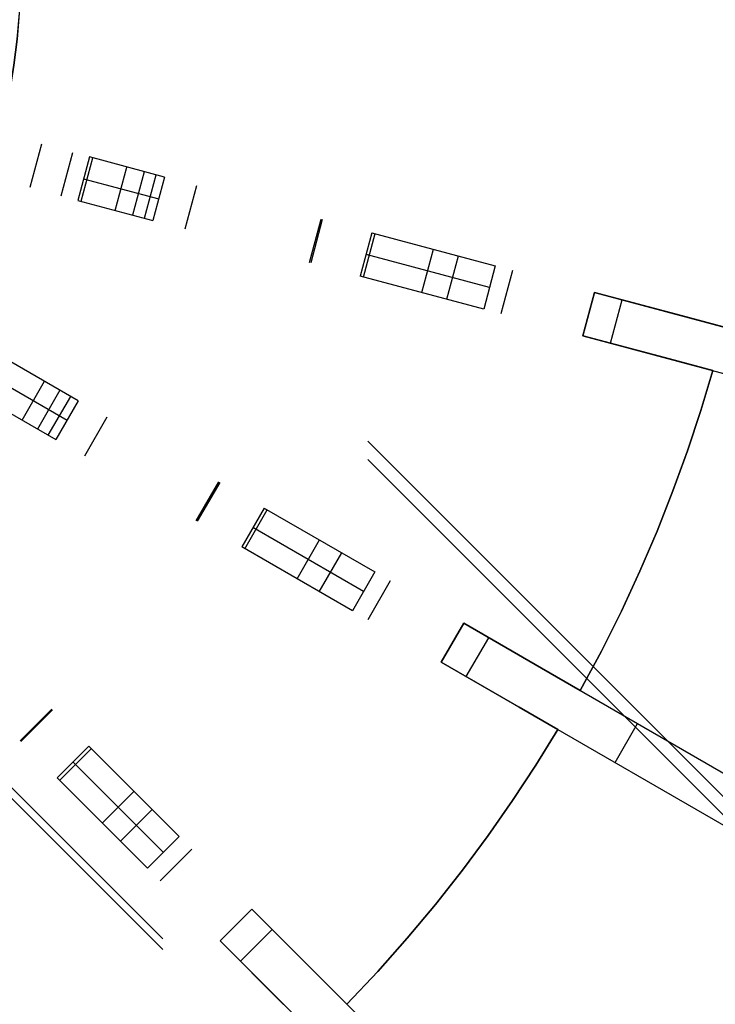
# Model space of a CAD drawing. Header units: millimetres. Extents: x 219 to 1209, y -2752 to -1762.
# Tile 19 of 27: x 914 to 1100, y -2536 to -2273. Entities that reach past the tile are written whole.
import ezdxf

# ---------------------------------------------------------------- set-up
doc = ezdxf.new("R2010")
doc.units = ezdxf.units.MM

msp = doc.modelspace()

# ---------------------------------------------------------------- linework, layer by layer
at = {"extrusion": (-2.5e-05, 3.29131e-06, 1)}
msp.add_lwpolyline([(914.11, -2257.15), (913.98, -2264.09), (913.62, -2271.03), (913.02, -2277.95), (912.18, -2284.84), (911.1, -2291.7), (909.78, -2298.52), (908.22, -2305.29), (906.44, -2312), (904.42, -2318.65), (902.17, -2325.22), (899.69, -2331.7), (896.99, -2338.1), (894.07, -2344.4), (890.93, -2350.6), (887.58, -2356.68), (884.02, -2362.65), (880.25, -2368.48), (876.29, -2374.18), (872.12, -2379.74), (867.77, -2385.16), (863.23, -2390.42), (858.52, -2395.51), (853.63, -2400.44), (848.57, -2405.2), (843.34, -2409.78), (837.97, -2414.18), (832.44, -2418.38), (826.77, -2422.39), (820.96, -2426.21), (815.03, -2429.81), (808.97, -2433.22), (802.8, -2436.4), (796.53, -2439.37), (790.15, -2442.13), (783.68, -2444.66), (777.13, -2446.96), (770.5, -2449.03), (763.8, -2450.87), (757.05, -2452.48), (750.24, -2453.86), (743.39, -2454.99), (736.5, -2455.89), (729.58, -2456.55), (722.65, -2456.96), (715.71, -2457.14), (708.76, -2457.08), (701.82, -2456.77), (694.9, -2456.22), (688, -2455.44), (681.13, -2454.41), (674.3, -2453.15), (667.52, -2451.65), (660.8, -2449.91), (654.13, -2447.94), (647.55, -2445.75), (641.04, -2443.32), (634.62, -2440.67), (628.29, -2437.8), (622.07, -2434.71), (615.96, -2431.41), (609.97, -2427.9), (604.1, -2424.18), (598.37, -2420.26), (592.78, -2416.14), (587.33, -2411.83), (582.04, -2407.34), (576.9, -2402.66), (571.93, -2397.81), (567.13, -2392.79), (562.51, -2387.6), (558.07, -2382.26), (553.82, -2376.77), (549.77, -2371.13), (545.91, -2365.36), (542.25, -2359.45), (538.8, -2353.42), (535.57, -2347.28), (532.54, -2341.02), (529.74, -2334.67), (527.16, -2328.22), (524.81, -2321.69), (522.68, -2315.08), (520.78, -2308.39), (519.12, -2301.65), (517.69, -2294.85), (516.5, -2288.01), (515.55, -2281.13), (514.84, -2274.22), (514.36, -2267.29), (514.13, -2260.35), (514.14, -2253.41), (514.39, -2246.47), (514.88, -2239.54), (515.61, -2232.63), (516.58, -2225.75), (517.79, -2218.91), (519.24, -2212.12), (520.92, -2205.38)], dxfattribs=at)
at = {"extrusion": (2.5e-05, -3.29131e-06, 1)}
msp.add_lwpolyline([(520.93, -2205.38), (519.25, -2212.12), (517.81, -2218.92), (516.6, -2225.76), (515.63, -2232.63), (514.9, -2239.54), (514.4, -2246.47), (514.15, -2253.41), (514.14, -2260.35), (514.38, -2267.3), (514.85, -2274.22), (515.56, -2281.13), (516.51, -2288.01), (517.71, -2294.86), (519.13, -2301.65), (520.8, -2308.4), (522.69, -2315.08), (524.82, -2321.69), (527.17, -2328.22), (529.75, -2334.67), (532.56, -2341.03), (535.58, -2347.28), (538.82, -2353.42), (542.26, -2359.45), (545.92, -2365.36), (549.78, -2371.13), (553.84, -2376.77), (558.09, -2382.26), (562.52, -2387.61), (567.15, -2392.79), (571.94, -2397.81), (576.91, -2402.66), (582.05, -2407.34), (587.34, -2411.84), (592.79, -2416.14), (598.38, -2420.26), (604.12, -2424.18), (609.98, -2427.9), (615.98, -2431.41), (622.09, -2434.71), (628.31, -2437.8), (634.63, -2440.67), (641.05, -2443.32), (647.56, -2445.75), (654.15, -2447.95), (660.81, -2449.91), (667.53, -2451.65), (674.31, -2453.15), (681.14, -2454.41), (688.01, -2455.44), (694.91, -2456.22), (701.84, -2456.77), (708.78, -2457.08), (715.72, -2457.14), (722.66, -2456.97), (729.6, -2456.55), (736.51, -2455.89), (743.4, -2454.99), (750.25, -2453.86), (757.06, -2452.48), (763.82, -2450.88), (770.51, -2449.03), (777.14, -2446.96), (783.69, -2444.66), (790.16, -2442.13), (796.54, -2439.38), (802.82, -2436.4), (808.99, -2433.22), (815.04, -2429.82), (820.98, -2426.21), (826.78, -2422.4), (832.45, -2418.38), (837.98, -2414.18), (843.36, -2409.78), (848.58, -2405.2), (853.64, -2400.45), (858.53, -2395.52), (863.25, -2390.42), (867.78, -2385.16), (872.14, -2379.75), (876.3, -2374.19), (880.26, -2368.48), (884.03, -2362.65), (887.59, -2356.69), (890.94, -2350.6), (894.08, -2344.41), (897, -2338.11), (899.7, -2331.71), (902.18, -2325.22), (904.43, -2318.65), (906.45, -2312), (908.24, -2305.29), (909.79, -2298.52), (911.11, -2291.7), (912.19, -2284.84), (913.03, -2277.95), (913.64, -2271.03), (914, -2264.09), (914.12, -2257.15)], dxfattribs=at)
for points in [[(919.56, -2305.98), (916.45, -2317.58)], [(924.83, -2319.82), (927.94, -2308.23)], [(932.34, -2309.41), (929.24, -2321)], [(930.15, -2321.25), (933.26, -2309.66)], [(952.42, -2314.79), (932.34, -2309.41)], [(939.28, -2323.69), (942.38, -2312.1)], [(946.96, -2313.33), (943.85, -2324.92)], [(947.08, -2325.78), (950.18, -2314.19)], [(930.79, -2315.21), (950.87, -2320.59)], [(952.42, -2314.79), (949.32, -2326.38)], [(960.94, -2317.07), (957.83, -2328.66)], [(929.24, -2321), (949.32, -2326.38)], [(991.18, -2337.6), (994.29, -2326.01)], [(994.58, -2326.09), (991.48, -2337.68)], [(1007.81, -2329.63), (1004.7, -2341.22)], [(1005.62, -2341.47), (1008.72, -2329.88)], [(1007.81, -2329.63), (1040.79, -2338.47)], [(1021.19, -2345.64), (1024.3, -2334.05)], [(1039.24, -2344.26), (1006.26, -2335.43)], [(1027.82, -2347.42), (1030.92, -2335.82)], [(1040.79, -2338.47), (1037.69, -2350.06)], [(1045.36, -2339.69), (1042.25, -2351.28)], [(1037.69, -2350.06), (1004.7, -2341.22)], [(1067.26, -2345.56), (1064.16, -2357.15)], [(1067.26, -2345.56), (1064.16, -2357.15)], [(1067.26, -2345.56), (1064.16, -2357.15)], [(1067.26, -2345.56), (1064.16, -2357.15)], [(1067.26, -2345.56), (1064.16, -2357.15)], [(1067.26, -2345.56), (1064.16, -2357.15)], [(1064.16, -2357.15), (1067.26, -2345.56)], [(1064.16, -2357.15), (1067.26, -2345.56)], [(1064.16, -2357.15), (1067.26, -2345.56)], [(1067.26, -2345.56), (1090.44, -2351.77)], [(1090.44, -2351.77), (1067.26, -2345.56)], [(1090.44, -2351.77), (1067.26, -2345.56)], [(1067.26, -2345.56), (1090.44, -2351.77)], [(1067.26, -2345.56), (1179.75, -2375.7)], [(1071.61, -2359.15), (1074.71, -2347.56)], [(1090.44, -2351.77), (1101.99, -2354.87)], [(1101.99, -2354.87), (1090.44, -2351.77)], [(1101.99, -2354.87), (1090.44, -2351.77)], [(1090.44, -2351.77), (1101.99, -2354.87)], [(1087.34, -2363.36), (1064.16, -2357.15)], [(1064.16, -2357.15), (1087.34, -2363.36)], [(1087.34, -2363.36), (1064.16, -2357.15)], [(1064.16, -2357.15), (1087.34, -2363.36)], [(1064.16, -2357.15), (1176.65, -2387.29)], [(929.39, -2374.51), (911.38, -2364.11)], [(1098.89, -2366.46), (1087.34, -2363.36)], [(1087.34, -2363.36), (1098.89, -2366.46)], [(1098.89, -2366.46), (1087.34, -2363.36)], [(1087.34, -2363.36), (1098.89, -2366.46)], [(1063.48, -2451.93), (1069.16, -2441.37), (1074.48, -2430.75), (1079.43, -2420.07), (1084.02, -2409.36), (1088.26, -2398.62), (1092.14, -2387.89), (1095.68, -2377.16), (1098.89, -2366.46)], [(1063.48, -2451.93), (1069.16, -2441.37), (1074.48, -2430.75), (1079.43, -2420.07), (1084.02, -2409.36), (1088.26, -2398.62), (1092.14, -2387.89), (1095.68, -2377.16), (1098.89, -2366.46)], [(1098.89, -2366.46), (1095.68, -2377.16), (1092.14, -2387.89), (1088.26, -2398.62), (1084.02, -2409.36), (1079.43, -2420.07), (1074.48, -2430.75), (1069.16, -2441.37), (1063.48, -2451.93)], [(1063.48, -2451.93), (1069.16, -2441.37), (1074.48, -2430.75), (1079.43, -2420.07), (1084.02, -2409.36), (1088.26, -2398.62), (1092.14, -2387.89), (1095.68, -2377.16), (1098.89, -2366.46)], [(1098.89, -2366.46), (1095.68, -2377.16), (1092.14, -2387.89), (1088.26, -2398.62), (1084.02, -2409.36), (1079.43, -2420.07), (1074.48, -2430.75), (1069.16, -2441.37), (1063.48, -2451.93)], [(1098.89, -2366.46), (1095.68, -2377.16), (1092.14, -2387.89), (1088.26, -2398.62), (1084.02, -2409.36), (1079.43, -2420.07), (1074.48, -2430.75), (1069.16, -2441.37), (1063.48, -2451.93)], [(908.38, -2369.31), (926.39, -2379.7)], [(914.38, -2379.7), (920.38, -2369.31)], [(924.49, -2371.68), (918.49, -2382.07)], [(905.38, -2374.5), (923.39, -2384.9)], [(921.38, -2383.74), (927.38, -2373.35)], [(929.39, -2374.51), (923.39, -2384.9)], [(937.02, -2378.91), (931.02, -2389.3)], [(960.92, -2406.57), (966.92, -2396.18)], [(967.18, -2396.33), (961.18, -2406.72)], [(979.04, -2403.18), (973.04, -2413.57)], [(973.86, -2414.04), (979.86, -2403.65)], [(979.04, -2403.18), (1008.61, -2420.25)], [(1005.61, -2425.45), (976.04, -2408.37)], [(1002.61, -2430.64), (973.04, -2413.57)], [(987.83, -2422.11), (993.83, -2411.71)], [(993.76, -2425.53), (999.76, -2415.14)], [(1008.61, -2420.25), (1002.61, -2430.64)], [(1012.71, -2422.61), (1006.71, -2433.01)], [(1032.35, -2433.95), (1026.35, -2444.34)], [(1032.35, -2433.95), (1026.35, -2444.34)], [(1032.35, -2433.95), (1026.35, -2444.34)], [(1032.35, -2433.95), (1026.35, -2444.34)], [(1032.35, -2433.95), (1026.35, -2444.34)], [(1032.35, -2433.95), (1026.35, -2444.34)], [(1026.35, -2444.34), (1032.35, -2433.95)], [(1026.35, -2444.34), (1032.35, -2433.95)], [(1026.35, -2444.34), (1032.35, -2433.95)], [(1032.35, -2433.95), (1053.13, -2445.95)], [(1053.13, -2445.95), (1032.35, -2433.95)], [(1053.13, -2445.95), (1032.35, -2433.95)], [(1032.35, -2433.95), (1053.13, -2445.95)], [(1032.35, -2433.95), (1133.2, -2492.18)], [(1033.03, -2448.2), (1039.03, -2437.81)], [(1047.13, -2456.34), (1026.35, -2444.34)], [(1026.35, -2444.34), (1047.13, -2456.34)], [(1047.13, -2456.34), (1026.35, -2444.34)], [(1047.13, -2456.34), (1026.35, -2444.34)], [(1026.35, -2444.34), (1127.2, -2502.57)], [(1053.13, -2445.95), (1063.48, -2451.93)], [(1063.48, -2451.93), (1053.13, -2445.95)], [(1063.48, -2451.93), (1053.13, -2445.95)], [(1053.13, -2445.95), (1063.48, -2451.93)], [(1057.48, -2462.32), (1047.13, -2456.34)], [(1047.13, -2456.34), (1057.48, -2462.32)], [(1057.48, -2462.32), (1047.13, -2456.34)], [(1057.48, -2462.32), (1047.13, -2456.34)], [(913.83, -2465.36), (922.32, -2456.87)], [(922.54, -2457.09), (914.05, -2465.57)], [(1072.79, -2471.16), (1078.79, -2460.77)], [(1001.17, -2535.72), (1009.38, -2526.99), (1017.27, -2518.1), (1024.81, -2509.07), (1032.02, -2499.91), (1038.89, -2490.64), (1045.42, -2481.27), (1051.62, -2471.83), (1057.48, -2462.32)], [(1001.17, -2535.72), (1009.38, -2526.99), (1017.27, -2518.1), (1024.81, -2509.07), (1032.02, -2499.91), (1038.89, -2490.64), (1045.42, -2481.27), (1051.62, -2471.83), (1057.48, -2462.32)], [(1057.48, -2462.32), (1051.62, -2471.83), (1045.42, -2481.27), (1038.89, -2490.64), (1032.02, -2499.91), (1024.81, -2509.07), (1017.27, -2518.1), (1009.38, -2526.99), (1001.17, -2535.72)], [(1001.17, -2535.72), (1009.38, -2526.99), (1017.27, -2518.1), (1024.81, -2509.07), (1032.02, -2499.91), (1038.89, -2490.64), (1045.42, -2481.27), (1051.62, -2471.83), (1057.48, -2462.32)], [(1057.48, -2462.32), (1051.62, -2471.83), (1045.42, -2481.27), (1038.89, -2490.64), (1032.02, -2499.91), (1024.81, -2509.07), (1017.27, -2518.1), (1009.38, -2526.99), (1001.17, -2535.72)], [(1057.48, -2462.32), (1051.62, -2471.83), (1045.42, -2481.27), (1038.89, -2490.64), (1032.02, -2499.91), (1024.81, -2509.07), (1017.27, -2518.1), (1009.38, -2526.99), (1001.17, -2535.72)], [(932.22, -2466.77), (923.73, -2475.25)], [(932.22, -2466.77), (956.36, -2490.91)], [(924.4, -2475.92), (932.89, -2467.44)], [(952.12, -2495.16), (927.98, -2471.01)], [(947.88, -2499.4), (923.73, -2475.25)], [(935.81, -2487.33), (944.29, -2478.84)], [(940.65, -2492.17), (949.14, -2483.69)], [(956.36, -2490.91), (947.88, -2499.4)], [(959.71, -2494.26), (951.22, -2502.74)], [(951.22, -2502.74), (959.71, -2494.26)], [(975.74, -2510.29), (967.26, -2518.78)], [(975.74, -2510.29), (967.26, -2518.78)], [(975.74, -2510.29), (967.26, -2518.78)], [(975.74, -2510.29), (967.26, -2518.78)], [(975.74, -2510.29), (967.26, -2518.78)], [(975.74, -2510.29), (967.26, -2518.78)], [(967.26, -2518.78), (975.74, -2510.29)], [(967.26, -2518.78), (975.74, -2510.29)], [(967.26, -2518.78), (975.74, -2510.29)], [(975.74, -2510.29), (992.71, -2527.26)], [(992.71, -2527.26), (975.74, -2510.29)], [(992.71, -2527.26), (975.74, -2510.29)], [(975.74, -2510.29), (992.71, -2527.26)], [(975.74, -2510.29), (1058.09, -2592.64)], [(972.71, -2524.23), (981.2, -2515.75)], [(984.23, -2535.75), (967.26, -2518.78)], [(967.26, -2518.78), (984.23, -2535.75)], [(984.23, -2535.75), (967.26, -2518.78)], [(984.23, -2535.75), (967.26, -2518.78)], [(967.26, -2518.78), (1049.61, -2601.13)], [(992.71, -2527.26), (1001.17, -2535.72)], [(1001.17, -2535.72), (992.71, -2527.26)], [(1001.17, -2535.72), (992.71, -2527.26)], [(992.71, -2527.26), (1001.17, -2535.72)]]:
    msp.add_lwpolyline(points)
at = {"extrusion": (0.258819, 0.965926, -2.62354e-14)}
msp.add_lwpolyline([(-1498.29, 0), (-1497.81, -0.01), (-1497.33, -0.03), (-1496.84, -0.08), (-1496.36, -0.13), (-1495.88, -0.21), (-1495.41, -0.3), (-1494.94, -0.41), (-1494.47, -0.53), (-1494.01, -0.67), (-1493.55, -0.83), (-1493.09, -1), (-1492.65, -1.19), (-1492.21, -1.39), (-1491.78, -1.61), (-1491.35, -1.84), (-1490.94, -2.09), (-1490.53, -2.35), (-1490.13, -2.63), (-1489.74, -2.92), (-1489.36, -3.22), (-1489, -3.53), (-1488.64, -3.86), (-1488.29, -4.2), (-1487.96, -4.55), (-1487.64, -4.92), (-1487.33, -5.29), (-1487.04, -5.67), (-1486.76, -6.07), (-1486.49, -6.47), (-1486.24, -6.88), (-1486, -7.31), (-1485.77, -7.74), (-1485.56, -8.17), (-1485.37, -8.62), (-1485.19, -9.07), (-1485.03, -9.52), (-1484.88, -9.98), (-1484.75, -10.45), (-1484.64, -10.92), (-1484.54, -11.39), (-1484.46, -11.87), (-1484.39, -12.35), (-1484.34, -12.83), (-1484.31, -13.32), (-1484.3, -13.8), (-1484.3, -14.28), (-1484.31, -14.77), (-1484.35, -15.25), (-1484.4, -15.73), (-1484.47, -16.21), (-1484.55, -16.69), (-1484.66, -17.16), (-1484.77, -17.63), (-1484.91, -18.1), (-1485.06, -18.56)], dxfattribs=at)
at = {"extrusion": (0.026593, 0.996444, -0.079957)}
for points in [[(-980.75, -200.85), (-1008.34, -283.51)], [(-1006.94, -283.97), (-979.35, -201.32)], [(-1005.54, -284.44), (-977.95, -201.78)]]:
    msp.add_lwpolyline(points, dxfattribs=at)
at = {"extrusion": (0.258819, 0.965926, -2.90785e-14)}
msp.add_lwpolyline([(-1485.06, -18.56), (-1484.91, -18.1), (-1484.77, -17.63), (-1484.66, -17.16), (-1484.55, -16.69), (-1484.47, -16.21), (-1484.4, -15.73), (-1484.35, -15.25), (-1484.31, -14.77), (-1484.3, -14.28), (-1484.3, -13.8), (-1484.31, -13.32), (-1484.34, -12.83), (-1484.39, -12.35), (-1484.46, -11.87), (-1484.54, -11.39), (-1484.64, -10.92), (-1484.75, -10.45), (-1484.88, -9.98), (-1485.03, -9.52), (-1485.19, -9.07), (-1485.37, -8.62), (-1485.56, -8.17), (-1485.77, -7.74), (-1486, -7.31), (-1486.24, -6.88), (-1486.49, -6.47), (-1486.76, -6.07), (-1487.04, -5.67), (-1487.33, -5.29), (-1487.64, -4.92), (-1487.96, -4.55), (-1488.29, -4.2), (-1488.64, -3.86), (-1489, -3.53), (-1489.36, -3.22), (-1489.74, -2.92), (-1490.13, -2.63), (-1490.53, -2.35), (-1490.94, -2.09), (-1491.35, -1.84), (-1491.78, -1.61), (-1492.21, -1.39), (-1492.65, -1.19), (-1493.09, -1), (-1493.55, -0.83), (-1494.01, -0.67), (-1494.47, -0.53), (-1494.94, -0.41), (-1495.41, -0.3), (-1495.88, -0.21), (-1496.36, -0.13), (-1496.84, -0.08), (-1497.33, -0.03), (-1497.81, -0.01), (-1498.29, 0)], dxfattribs=at)
at = {"extrusion": (0.258819, 0.965926, -4.5232e-14)}
msp.add_lwpolyline([(-1516.76, -106.29), (-1516.45, -105.97), (-1516.14, -105.63), (-1515.85, -105.28), (-1515.57, -104.93), (-1515.3, -104.57), (-1515.04, -104.19), (-1514.79, -103.81), (-1514.56, -103.42), (-1514.34, -103.03), (-1514.13, -102.62), (-1513.93, -102.21), (-1513.75, -101.8), (-1513.58, -101.38), (-1513.43, -100.95)], dxfattribs=at)
at = {"extrusion": (0.127147, 0.983111, -0.131633)}
for points in [[(-1239.16, -391.43), (-1359.3, -513.7)], [(-1358.5, -514.49), (-1238.37, -392.21)], [(-1357.7, -515.27), (-1237.57, -393)]]:
    msp.add_lwpolyline(points, dxfattribs=at)
at = {"extrusion": (0.258819, 0.965926, 3.36811e-13)}
msp.add_lwpolyline([(-1527.89, -3.12), (-1527.52, -2.83), (-1527.13, -2.55), (-1526.74, -2.28), (-1526.34, -2.02), (-1525.92, -1.79), (-1525.5, -1.56), (-1525.08, -1.35), (-1524.64, -1.15), (-1524.2, -0.97), (-1523.76, -0.8), (-1523.31, -0.65), (-1522.85, -0.52), (-1522.39, -0.4), (-1521.92, -0.29), (-1521.45, -0.2), (-1520.98, -0.13), (-1520.51, -0.07), (-1520.04, -0.03), (-1519.56, -0.01), (-1519.08, 0)], dxfattribs=at)
at = {"extrusion": (0.258819, 0.965926, 6.86978e-15)}
msp.add_lwpolyline([(-1485.06, -18.56), (-1484.91, -18.1), (-1484.77, -17.63), (-1484.66, -17.16), (-1484.55, -16.69), (-1484.47, -16.21), (-1484.4, -15.73), (-1484.35, -15.25), (-1484.31, -14.77), (-1484.3, -14.28), (-1484.3, -13.8), (-1484.31, -13.32), (-1484.34, -12.83), (-1484.39, -12.35), (-1484.46, -11.87), (-1484.54, -11.39), (-1484.64, -10.92), (-1484.75, -10.45), (-1484.88, -9.98), (-1485.03, -9.52), (-1485.19, -9.07), (-1485.37, -8.62), (-1485.56, -8.17), (-1485.77, -7.74), (-1486, -7.31), (-1486.24, -6.88), (-1486.49, -6.47), (-1486.76, -6.07), (-1487.04, -5.67), (-1487.33, -5.29), (-1487.64, -4.92), (-1487.96, -4.55), (-1488.29, -4.2), (-1488.64, -3.86), (-1489, -3.53), (-1489.36, -3.22), (-1489.74, -2.92), (-1490.13, -2.63), (-1490.53, -2.35), (-1490.94, -2.09), (-1491.35, -1.84), (-1491.78, -1.61), (-1492.21, -1.39), (-1492.65, -1.19), (-1493.09, -1), (-1493.55, -0.83), (-1494.01, -0.67), (-1494.47, -0.53), (-1494.94, -0.41), (-1495.41, -0.3), (-1495.88, -0.21), (-1496.36, -0.13), (-1496.84, -0.08), (-1497.33, -0.03), (-1497.81, -0.01), (-1498.29, 0)], dxfattribs=at)
at = {"extrusion": (0.258819, 0.965926, -2.72974e-13)}
msp.add_lwpolyline([(-1516.76, -106.29), (-1516.45, -105.97), (-1516.14, -105.63), (-1515.85, -105.28), (-1515.57, -104.93), (-1515.3, -104.57), (-1515.04, -104.19), (-1514.79, -103.81), (-1514.56, -103.42), (-1514.34, -103.03), (-1514.13, -102.62), (-1513.93, -102.21), (-1513.75, -101.8), (-1513.58, -101.38), (-1513.43, -100.95)], dxfattribs=at)
at = {"extrusion": (0.154139, 0.979562, -0.129223)}
for points in [[(-1543.69, -471.95), (-1309.43, -279.57)], [(-1308.79, -280.34), (-1543.06, -472.73)], [(-1308.16, -281.11), (-1542.43, -473.5)]]:
    msp.add_lwpolyline(points, dxfattribs=at)
at = {"extrusion": (0.258819, 0.965926, 3.33614e-13)}
msp.add_lwpolyline([(-1519.08, 0), (-1519.56, -0.01), (-1520.04, -0.03), (-1520.51, -0.07), (-1520.98, -0.13), (-1521.45, -0.2), (-1521.92, -0.29), (-1522.39, -0.4), (-1522.85, -0.52), (-1523.31, -0.65), (-1523.76, -0.8), (-1524.2, -0.97), (-1524.64, -1.15), (-1525.08, -1.35), (-1525.5, -1.56), (-1525.92, -1.79), (-1526.34, -2.02), (-1526.74, -2.28), (-1527.13, -2.55), (-1527.52, -2.83), (-1527.89, -3.12)], dxfattribs=at)
at = {"extrusion": (0.258819, 0.965926, -2.17776e-13)}
msp.add_lwpolyline([(-1516.76, -106.29), (-1516.45, -105.97), (-1516.14, -105.63), (-1515.85, -105.28), (-1515.57, -104.93), (-1515.3, -104.57), (-1515.04, -104.19), (-1514.79, -103.81), (-1514.56, -103.42), (-1514.34, -103.03), (-1514.13, -102.62), (-1513.93, -102.21), (-1513.75, -101.8), (-1513.58, -101.38), (-1513.43, -100.95)], dxfattribs=at)
at = {"extrusion": (0.258819, 0.965926, 2.61017e-13)}
msp.add_lwpolyline([(-1519.08, 0), (-1519.56, -0.01), (-1520.04, -0.03), (-1520.51, -0.07), (-1520.98, -0.13), (-1521.45, -0.2), (-1521.92, -0.29), (-1522.39, -0.4), (-1522.85, -0.52), (-1523.31, -0.65), (-1523.76, -0.8), (-1524.2, -0.97), (-1524.64, -1.15), (-1525.08, -1.35), (-1525.5, -1.56), (-1525.92, -1.79), (-1526.34, -2.02), (-1526.74, -2.28), (-1527.13, -2.55), (-1527.52, -2.83), (-1527.89, -3.12)], dxfattribs=at)
at = {"extrusion": (0.258819, 0.965926, 3.11268e-14)}
msp.add_lwpolyline([(-1562.73, -797.99), (-1562.64, -798.46), (-1562.56, -798.94), (-1562.5, -799.41), (-1562.46, -799.89), (-1562.43, -800.37), (-1562.42, -800.85), (-1562.43, -801.33), (-1562.45, -801.81), (-1562.49, -802.28), (-1562.55, -802.76), (-1562.62, -803.23), (-1562.71, -803.7), (-1562.81, -804.17), (-1562.93, -804.64), (-1563.06, -805.1), (-1563.22, -805.55), (-1563.38, -806), (-1563.56, -806.44), (-1563.76, -806.88), (-1563.97, -807.31), (-1564.2, -807.73), (-1564.44, -808.15), (-1564.7, -808.55), (-1564.97, -808.95), (-1565.25, -809.34), (-1565.54, -809.71), (-1565.85, -810.08), (-1566.17, -810.44), (-1566.5, -810.78), (-1566.85, -811.12), (-1567.2, -811.44), (-1567.57, -811.75), (-1567.94, -812.05), (-1568.33, -812.33), (-1568.73, -812.6), (-1569.13, -812.86), (-1569.54, -813.1), (-1569.97, -813.33), (-1570.4, -813.54), (-1570.83, -813.74), (-1571.27, -813.92), (-1571.72, -814.09), (-1572.18, -814.24), (-1572.64, -814.38), (-1573.1, -814.5), (-1573.57, -814.61), (-1574.04, -814.7), (-1574.51, -814.77), (-1574.99, -814.83), (-1575.46, -814.87), (-1575.94, -814.9), (-1576.42, -814.9)], dxfattribs=at)
at = {"extrusion": (0.010822, 0.998551, 0.052712)}
for points in [[(-1092.62, -320.36), (-1019.73, -674.85)], [(-1018.24, -674.54), (-1091.13, -320.05)], [(-1016.75, -674.23), (-1089.64, -319.75)]]:
    msp.add_lwpolyline(points, dxfattribs=at)
at = {"extrusion": (0.258819, 0.965926, 2.46312e-14)}
msp.add_lwpolyline([(-1576.42, -814.9), (-1575.94, -814.9), (-1575.46, -814.87), (-1574.99, -814.83), (-1574.51, -814.77), (-1574.04, -814.7), (-1573.57, -814.61), (-1573.1, -814.5), (-1572.64, -814.38), (-1572.18, -814.24), (-1571.72, -814.09), (-1571.27, -813.92), (-1570.83, -813.74), (-1570.4, -813.54), (-1569.97, -813.33), (-1569.54, -813.1), (-1569.13, -812.86), (-1568.73, -812.6), (-1568.33, -812.33), (-1567.94, -812.05), (-1567.57, -811.75), (-1567.2, -811.44), (-1566.85, -811.12), (-1566.5, -810.78), (-1566.17, -810.44), (-1565.85, -810.08), (-1565.54, -809.71), (-1565.25, -809.34), (-1564.97, -808.95), (-1564.7, -808.55), (-1564.44, -808.15), (-1564.2, -807.73), (-1563.97, -807.31), (-1563.76, -806.88), (-1563.56, -806.44), (-1563.38, -806), (-1563.22, -805.55), (-1563.06, -805.1), (-1562.93, -804.64), (-1562.81, -804.17), (-1562.71, -803.7), (-1562.62, -803.23), (-1562.55, -802.76), (-1562.49, -802.28), (-1562.45, -801.81), (-1562.43, -801.33), (-1562.42, -800.85), (-1562.43, -800.37), (-1562.46, -799.89), (-1562.5, -799.41), (-1562.56, -798.94), (-1562.64, -798.46), (-1562.73, -797.99)], dxfattribs=at)
at = {"extrusion": (0.258819, 0.965926, 2.42471e-16)}
msp.add_lwpolyline([(-1576.42, -814.9), (-1575.94, -814.9), (-1575.46, -814.87), (-1574.99, -814.83), (-1574.51, -814.77), (-1574.04, -814.7), (-1573.57, -814.61), (-1573.1, -814.5), (-1572.64, -814.38), (-1572.18, -814.24), (-1571.72, -814.09), (-1571.27, -813.92), (-1570.83, -813.74), (-1570.4, -813.54), (-1569.97, -813.33), (-1569.54, -813.1), (-1569.13, -812.86), (-1568.73, -812.6), (-1568.33, -812.33), (-1567.94, -812.05), (-1567.57, -811.75), (-1567.2, -811.44), (-1566.85, -811.12), (-1566.5, -810.78), (-1566.17, -810.44), (-1565.85, -810.08), (-1565.54, -809.71), (-1565.25, -809.34), (-1564.97, -808.95), (-1564.7, -808.55), (-1564.44, -808.15), (-1564.2, -807.73), (-1563.97, -807.31), (-1563.76, -806.88), (-1563.56, -806.44), (-1563.38, -806), (-1563.22, -805.55), (-1563.06, -805.1), (-1562.93, -804.64), (-1562.81, -804.17), (-1562.71, -803.7), (-1562.62, -803.23), (-1562.55, -802.76), (-1562.49, -802.28), (-1562.45, -801.81), (-1562.43, -801.33), (-1562.42, -800.85), (-1562.43, -800.37), (-1562.46, -799.89), (-1562.5, -799.41), (-1562.56, -798.94), (-1562.64, -798.46), (-1562.73, -797.99)], dxfattribs=at)
at = {"extrusion": (0.258819, 0.965926, 1.45829e-13)}
msp.add_lwpolyline([(-1610.57, -814.9), (-1610.74, -814.9), (-1610.91, -814.89), (-1611.08, -814.88), (-1611.25, -814.86), (-1611.42, -814.83), (-1611.59, -814.8), (-1611.76, -814.76), (-1611.93, -814.72), (-1612.09, -814.67), (-1612.25, -814.61), (-1612.42, -814.55), (-1612.57, -814.48), (-1612.73, -814.41), (-1612.88, -814.33), (-1613.04, -814.25), (-1613.18, -814.16), (-1613.33, -814.07), (-1613.47, -813.97), (-1613.61, -813.87), (-1613.74, -813.77), (-1613.87, -813.65), (-1614, -813.54), (-1614.13, -813.42), (-1614.24, -813.29), (-1614.36, -813.16), (-1614.47, -813.03), (-1614.57, -812.9), (-1614.67, -812.76), (-1614.77, -812.61), (-1614.86, -812.47), (-1614.95, -812.32), (-1615.03, -812.17), (-1615.1, -812.01), (-1615.17, -811.85), (-1615.24, -811.69), (-1615.29, -811.53)], dxfattribs=at)
at = {"extrusion": (0.026593, 0.996444, 0.079957)}
for points in [[(-1107.41, -624.16), (-1255.82, -179.52)], [(-1254.42, -179.06), (-1106.01, -623.69)], [(-1253.02, -178.59), (-1104.61, -623.22)]]:
    msp.add_lwpolyline(points, dxfattribs=at)
at = {"extrusion": (1, 0, 0)}
for points in [[(-2342.38, -82.31), (-2342.38, -215.22)], [(-2342.38, -501.79), (-2342.38, -781.35)], [(-2345.56, -227.5), (-2345.56, -255)], [(-2345.56, -267), (-2345.56, -377)], [(-2345.56, -389), (-2345.56, -444)], [(-2351.36, -255), (-2351.36, -227.5)], [(-2351.36, -377), (-2351.36, -267)], [(-2351.36, -444), (-2351.36, -389)], [(-2353.97, -82.31), (-2353.97, -215.22)], [(-2353.97, -501.79), (-2353.97, -781.35)], [(-2357.15, -255), (-2357.15, -227.5)], [(-2357.15, -377), (-2357.15, -267)], [(-2357.15, -444), (-2357.15, -389)], [(-2366.46, -255), (-2366.46, -267)], [(-2366.46, -377), (-2366.46, -389)], [(-2427.81, -82.31), (-2427.81, -215.22)], [(-2427.81, -501.79), (-2427.81, -781.35)], [(-2433.95, -227.5), (-2433.95, -255)], [(-2433.95, -267), (-2433.95, -377)], [(-2433.95, -389), (-2433.95, -444)], [(-2438.2, -82.31), (-2438.2, -215.22)], [(-2438.2, -501.79), (-2438.2, -781.35)], [(-2439.15, -255), (-2439.15, -227.5)], [(-2439.15, -377), (-2439.15, -267)], [(-2439.15, -444), (-2439.15, -389)], [(-2444.34, -255), (-2444.34, -227.5)], [(-2444.34, -377), (-2444.34, -267)], [(-2444.34, -444), (-2444.34, -389)], [(-2451.93, -255), (-2451.93, -267)], [(-2451.93, -377), (-2451.93, -389)], [(-2462.32, -255), (-2462.32, -267)], [(-2462.32, -377), (-2462.32, -389)], [(-2501.61, -82.31), (-2501.61, -215.22)], [(-2501.61, -501.79), (-2501.61, -781.35)], [(-2510.09, -82.31), (-2510.09, -215.22)], [(-2510.09, -501.79), (-2510.09, -781.35)], [(-2510.29, -227.5), (-2510.29, -255)], [(-2510.29, -267), (-2510.29, -377)], [(-2510.29, -389), (-2510.29, -444)], [(-2514.53, -255), (-2514.53, -227.5)], [(-2514.53, -377), (-2514.53, -267)], [(-2514.53, -444), (-2514.53, -389)], [(-2518.78, -255), (-2518.78, -227.5)], [(-2518.78, -377), (-2518.78, -267)], [(-2518.78, -444), (-2518.78, -389)], [(-2535.72, -255), (-2535.72, -267)], [(-2535.72, -377), (-2535.72, -389)]]:
    msp.add_lwpolyline(points, dxfattribs=at)
at = {"extrusion": (0.258819, 0.965926, 1.12336e-13)}
msp.add_lwpolyline([(-1615.29, -811.53), (-1615.24, -811.69), (-1615.17, -811.85), (-1615.1, -812.01), (-1615.03, -812.17), (-1614.95, -812.32), (-1614.86, -812.47), (-1614.77, -812.61), (-1614.67, -812.76), (-1614.57, -812.9), (-1614.47, -813.03), (-1614.36, -813.16), (-1614.24, -813.29), (-1614.13, -813.42), (-1614, -813.54), (-1613.87, -813.65), (-1613.74, -813.77), (-1613.61, -813.87), (-1613.47, -813.97), (-1613.33, -814.07), (-1613.18, -814.16), (-1613.04, -814.25), (-1612.88, -814.33), (-1612.73, -814.41), (-1612.57, -814.48), (-1612.42, -814.55), (-1612.25, -814.61), (-1612.09, -814.67), (-1611.93, -814.72), (-1611.76, -814.76), (-1611.59, -814.8), (-1611.42, -814.83), (-1611.25, -814.86), (-1611.08, -814.88), (-1610.91, -814.89), (-1610.74, -814.9), (-1610.57, -814.9)], dxfattribs=at)
at = {"extrusion": (0.258819, 0.965926, -2.80537e-13)}
msp.add_lwpolyline([(-1615.29, -811.53), (-1615.24, -811.69), (-1615.17, -811.85), (-1615.1, -812.01), (-1615.03, -812.17), (-1614.95, -812.32), (-1614.86, -812.47), (-1614.77, -812.61), (-1614.67, -812.76), (-1614.57, -812.9), (-1614.47, -813.03), (-1614.36, -813.16), (-1614.24, -813.29), (-1614.13, -813.42), (-1614, -813.54), (-1613.87, -813.65), (-1613.74, -813.77), (-1613.61, -813.87), (-1613.47, -813.97), (-1613.33, -814.07), (-1613.18, -814.16), (-1613.04, -814.25), (-1612.88, -814.33), (-1612.73, -814.41), (-1612.57, -814.48), (-1612.42, -814.55), (-1612.25, -814.61), (-1612.09, -814.67), (-1611.93, -814.72), (-1611.76, -814.76), (-1611.59, -814.8), (-1611.42, -814.83), (-1611.25, -814.86), (-1611.08, -814.88), (-1610.91, -814.89), (-1610.74, -814.9), (-1610.57, -814.9)], dxfattribs=at)
at = {"extrusion": (0.046517, 0.986662, -0.155996)}
for points in [[(-1009.94, -379.07), (-1035.15, -462.49)], [(-1032.4, -463.32), (-1007.19, -379.9)], [(-1029.65, -464.15), (-1004.44, -380.73)]]:
    msp.add_lwpolyline(points, dxfattribs=at)
at = {"extrusion": (0.5, 0.866025, -2.74263e-15)}
msp.add_lwpolyline([(-1989.81, -106.29), (-1989.49, -105.97), (-1989.18, -105.63), (-1988.89, -105.28), (-1988.61, -104.93), (-1988.34, -104.57), (-1988.08, -104.19), (-1987.83, -103.81), (-1987.6, -103.42), (-1987.38, -103.03), (-1987.17, -102.62), (-1986.97, -102.21), (-1986.79, -101.8), (-1986.62, -101.38), (-1986.47, -100.95)], dxfattribs=at)
at = {"extrusion": (0.231455, 0.935414, -0.267261)}
for points in [[(-1470.29, -658.63), (-1586.74, -784.41)], [(-1585.08, -785.95), (-1468.62, -660.17)], [(-1583.41, -787.49), (-1466.96, -661.71)]]:
    msp.add_lwpolyline(points, dxfattribs=at)
at = {"extrusion": (0.5, 0.866025, 5.50959e-13)}
msp.add_lwpolyline([(-2000.94, -3.12), (-2000.56, -2.83), (-2000.17, -2.55), (-1999.78, -2.28), (-1999.38, -2.02), (-1998.97, -1.79), (-1998.55, -1.56), (-1998.12, -1.35), (-1997.68, -1.15), (-1997.24, -0.97), (-1996.8, -0.8), (-1996.35, -0.65), (-1995.89, -0.52), (-1995.43, -0.4), (-1994.96, -0.29), (-1994.5, -0.2), (-1994.02, -0.13), (-1993.55, -0.07), (-1993.08, -0.03), (-1992.6, -0.01), (-1992.12, 0)], dxfattribs=at)
at = {"extrusion": (0.5, 0.866025, -4.47763e-13)}
msp.add_lwpolyline([(-1989.81, -106.29), (-1989.49, -105.97), (-1989.18, -105.63), (-1988.89, -105.28), (-1988.61, -104.93), (-1988.34, -104.57), (-1988.08, -104.19), (-1987.83, -103.81), (-1987.6, -103.42), (-1987.38, -103.03), (-1987.17, -102.62), (-1986.97, -102.21), (-1986.79, -101.8), (-1986.62, -101.38), (-1986.47, -100.95)], dxfattribs=at)
at = {"extrusion": (0.5, 0.866025, -1.15153e-13)}
msp.add_lwpolyline([(-1992.12, 0), (-1992.6, -0.01), (-1993.08, -0.03), (-1993.55, -0.07), (-1994.02, -0.13), (-1994.5, -0.2), (-1994.96, -0.29), (-1995.43, -0.4), (-1995.89, -0.52), (-1996.35, -0.65), (-1996.8, -0.8), (-1997.24, -0.97), (-1997.68, -1.15), (-1998.12, -1.35), (-1998.55, -1.56), (-1998.97, -1.79), (-1999.38, -2.02), (-1999.78, -2.28), (-2000.17, -2.55), (-2000.56, -2.83), (-2000.94, -3.12)], dxfattribs=at)
at = {"extrusion": (0.283824, 0.921418, -0.265392)}
for points in [[(-1825.46, -731.04), (-1595.8, -533.17)], [(-1594.46, -534.72), (-1824.12, -732.59)], [(-1593.12, -536.28), (-1822.78, -734.14)]]:
    msp.add_lwpolyline(points, dxfattribs=at)
at = {"extrusion": (0.5, 0.866025, -2.06272e-13)}
msp.add_lwpolyline([(-1989.81, -106.29), (-1989.49, -105.97), (-1989.18, -105.63), (-1988.89, -105.28), (-1988.61, -104.93), (-1988.34, -104.57), (-1988.08, -104.19), (-1987.83, -103.81), (-1987.6, -103.42), (-1987.38, -103.03), (-1987.17, -102.62), (-1986.97, -102.21), (-1986.79, -101.8), (-1986.62, -101.38), (-1986.47, -100.95)], dxfattribs=at)
at = {"extrusion": (0.5, 0.866025, 1.64118e-13)}
msp.add_lwpolyline([(-1992.12, 0), (-1992.6, -0.01), (-1993.08, -0.03), (-1993.55, -0.07), (-1994.02, -0.13), (-1994.5, -0.2), (-1994.96, -0.29), (-1995.43, -0.4), (-1995.89, -0.52), (-1996.35, -0.65), (-1996.8, -0.8), (-1997.24, -0.97), (-1997.68, -1.15), (-1998.12, -1.35), (-1998.55, -1.56), (-1998.97, -1.79), (-1999.38, -2.02), (-1999.78, -2.28), (-2000.17, -2.55), (-2000.56, -2.83), (-2000.94, -3.12)], dxfattribs=at)
at = {"extrusion": (0.5, 0.866025, -7.99551e-15)}
msp.add_lwpolyline([(-2035.77, -797.99), (-2035.68, -798.46), (-2035.6, -798.94), (-2035.54, -799.41), (-2035.5, -799.89), (-2035.47, -800.37), (-2035.46, -800.85), (-2035.47, -801.33), (-2035.49, -801.81), (-2035.53, -802.28), (-2035.59, -802.76), (-2035.66, -803.23), (-2035.75, -803.7), (-2035.85, -804.17), (-2035.97, -804.64), (-2036.11, -805.1), (-2036.26, -805.55), (-2036.42, -806), (-2036.61, -806.44), (-2036.8, -806.88), (-2037.01, -807.31), (-2037.24, -807.73), (-2037.48, -808.15), (-2037.74, -808.55), (-2038.01, -808.95), (-2038.29, -809.34), (-2038.58, -809.71), (-2038.89, -810.08), (-2039.21, -810.44), (-2039.54, -810.78), (-2039.89, -811.12), (-2040.24, -811.44), (-2040.61, -811.75), (-2040.99, -812.05), (-2041.37, -812.33), (-2041.77, -812.6), (-2042.17, -812.86), (-2042.59, -813.1), (-2043.01, -813.33), (-2043.44, -813.54), (-2043.87, -813.74), (-2044.31, -813.92), (-2044.76, -814.09), (-2045.22, -814.24), (-2045.68, -814.38), (-2046.14, -814.5), (-2046.61, -814.61), (-2047.08, -814.7), (-2047.55, -814.77), (-2048.03, -814.83), (-2048.51, -814.87), (-2048.98, -814.9), (-2049.46, -814.9)], dxfattribs=at)
at = {"extrusion": (0.01882, 0.994582, 0.102238)}
for points in [[(-1078.21, -194.87), (-1012.35, -550.73)], [(-1009.44, -550.19), (-1075.31, -194.34)], [(-1006.54, -549.66), (-1072.41, -193.8)]]:
    msp.add_lwpolyline(points, dxfattribs=at)
at = {"extrusion": (0.5, 0.866025, 9.67416e-15)}
msp.add_lwpolyline([(-2049.46, -814.9), (-2048.98, -814.9), (-2048.51, -814.87), (-2048.03, -814.83), (-2047.55, -814.77), (-2047.08, -814.7), (-2046.61, -814.61), (-2046.14, -814.5), (-2045.68, -814.38), (-2045.22, -814.24), (-2044.76, -814.09), (-2044.31, -813.92), (-2043.87, -813.74), (-2043.44, -813.54), (-2043.01, -813.33), (-2042.59, -813.1), (-2042.17, -812.86), (-2041.77, -812.6), (-2041.37, -812.33), (-2040.99, -812.05), (-2040.61, -811.75), (-2040.24, -811.44), (-2039.89, -811.12), (-2039.54, -810.78), (-2039.21, -810.44), (-2038.89, -810.08), (-2038.58, -809.71), (-2038.29, -809.34), (-2038.01, -808.95), (-2037.74, -808.55), (-2037.48, -808.15), (-2037.24, -807.73), (-2037.01, -807.31), (-2036.8, -806.88), (-2036.61, -806.44), (-2036.42, -806), (-2036.26, -805.55), (-2036.11, -805.1), (-2035.97, -804.64), (-2035.85, -804.17), (-2035.75, -803.7), (-2035.66, -803.23), (-2035.59, -802.76), (-2035.53, -802.28), (-2035.49, -801.81), (-2035.47, -801.33), (-2035.46, -800.85), (-2035.47, -800.37), (-2035.5, -799.89), (-2035.54, -799.41), (-2035.6, -798.94), (-2035.68, -798.46), (-2035.77, -797.99)], dxfattribs=at)
at = {"extrusion": (0.5, 0.866025, 2.14379e-14)}
msp.add_lwpolyline([(-2049.46, -814.9), (-2048.98, -814.9), (-2048.51, -814.87), (-2048.03, -814.83), (-2047.55, -814.77), (-2047.08, -814.7), (-2046.61, -814.61), (-2046.14, -814.5), (-2045.68, -814.38), (-2045.22, -814.24), (-2044.76, -814.09), (-2044.31, -813.92), (-2043.87, -813.74), (-2043.44, -813.54), (-2043.01, -813.33), (-2042.59, -813.1), (-2042.17, -812.86), (-2041.77, -812.6), (-2041.37, -812.33), (-2040.99, -812.05), (-2040.61, -811.75), (-2040.24, -811.44), (-2039.89, -811.12), (-2039.54, -810.78), (-2039.21, -810.44), (-2038.89, -810.08), (-2038.58, -809.71), (-2038.29, -809.34), (-2038.01, -808.95), (-2037.74, -808.55), (-2037.48, -808.15), (-2037.24, -807.73), (-2037.01, -807.31), (-2036.8, -806.88), (-2036.61, -806.44), (-2036.42, -806), (-2036.26, -805.55), (-2036.11, -805.1), (-2035.97, -804.64), (-2035.85, -804.17), (-2035.75, -803.7), (-2035.66, -803.23), (-2035.59, -802.76), (-2035.53, -802.28), (-2035.49, -801.81), (-2035.47, -801.33), (-2035.46, -800.85), (-2035.47, -800.37), (-2035.5, -799.89), (-2035.54, -799.41), (-2035.6, -798.94), (-2035.68, -798.46), (-2035.77, -797.99)], dxfattribs=at)
at = {"extrusion": (0.5, 0.866025, -2.23116e-13)}
msp.add_lwpolyline([(-2083.61, -814.9), (-2083.78, -814.9), (-2083.95, -814.89), (-2084.12, -814.88), (-2084.29, -814.86), (-2084.46, -814.83), (-2084.63, -814.8), (-2084.8, -814.76), (-2084.97, -814.72), (-2085.13, -814.67), (-2085.3, -814.61), (-2085.46, -814.55), (-2085.62, -814.48), (-2085.77, -814.41), (-2085.93, -814.33), (-2086.08, -814.25), (-2086.22, -814.16), (-2086.37, -814.07), (-2086.51, -813.97), (-2086.65, -813.87), (-2086.78, -813.77), (-2086.92, -813.65), (-2087.04, -813.54), (-2087.17, -813.42), (-2087.28, -813.29), (-2087.4, -813.16), (-2087.51, -813.03), (-2087.61, -812.9), (-2087.72, -812.76), (-2087.81, -812.61), (-2087.9, -812.47), (-2087.99, -812.32), (-2088.07, -812.17), (-2088.14, -812.01), (-2088.21, -811.85), (-2088.28, -811.69), (-2088.34, -811.53)], dxfattribs=at)
at = {"extrusion": (0.866025, 0.288675, 0.408248)}
for points in [[(-2581.62, -128.73), (-2690.03, -261.5)], [(-2692.71, -259.31), (-2584.3, -126.54)]]:
    msp.add_lwpolyline(points, dxfattribs=at)
at = {"extrusion": (0.046517, 0.986662, 0.155996)}
for points in [[(-1125.67, -431.54), (-1261.28, 17.16)], [(-1258.53, 17.99), (-1122.92, -430.71)], [(-1255.78, 18.83), (-1120.17, -429.87)]]:
    msp.add_lwpolyline(points, dxfattribs=at)
at = {"extrusion": (0.5, 0.866025, -8.781e-14)}
msp.add_lwpolyline([(-2088.34, -811.53), (-2088.28, -811.69), (-2088.21, -811.85), (-2088.14, -812.01), (-2088.07, -812.17), (-2087.99, -812.32), (-2087.9, -812.47), (-2087.81, -812.61), (-2087.72, -812.76), (-2087.61, -812.9), (-2087.51, -813.03), (-2087.4, -813.16), (-2087.28, -813.29), (-2087.17, -813.42), (-2087.04, -813.54), (-2086.92, -813.65), (-2086.78, -813.77), (-2086.65, -813.87), (-2086.51, -813.97), (-2086.37, -814.07), (-2086.22, -814.16), (-2086.08, -814.25), (-2085.93, -814.33), (-2085.77, -814.41), (-2085.62, -814.48), (-2085.46, -814.55), (-2085.3, -814.61), (-2085.13, -814.67), (-2084.97, -814.72), (-2084.8, -814.76), (-2084.63, -814.8), (-2084.46, -814.83), (-2084.29, -814.86), (-2084.12, -814.88), (-2083.95, -814.89), (-2083.78, -814.9), (-2083.61, -814.9)], dxfattribs=at)
at = {"extrusion": (0.835477, 0.361444, 0.413928)}
for points in [[(-2808.04, -153.74), (-2589.01, 55.83)], [(-2593.43, 60.44), (-2812.46, -149.12)]]:
    msp.add_lwpolyline(points, dxfattribs=at)
at = {"extrusion": (0.5, 0.866025, -1.38642e-13)}
msp.add_lwpolyline([(-2088.34, -811.53), (-2088.28, -811.69), (-2088.21, -811.85), (-2088.14, -812.01), (-2088.07, -812.17), (-2087.99, -812.32), (-2087.9, -812.47), (-2087.81, -812.61), (-2087.72, -812.76), (-2087.61, -812.9), (-2087.51, -813.03), (-2087.4, -813.16), (-2087.28, -813.29), (-2087.17, -813.42), (-2087.04, -813.54), (-2086.92, -813.65), (-2086.78, -813.77), (-2086.65, -813.87), (-2086.51, -813.97), (-2086.37, -814.07), (-2086.22, -814.16), (-2086.08, -814.25), (-2085.93, -814.33), (-2085.77, -814.41), (-2085.62, -814.48), (-2085.46, -814.55), (-2085.3, -814.61), (-2085.13, -814.67), (-2084.97, -814.72), (-2084.8, -814.76), (-2084.63, -814.8), (-2084.46, -814.83), (-2084.29, -814.86), (-2084.12, -814.88), (-2083.95, -814.89), (-2083.78, -814.9), (-2083.61, -814.9)], dxfattribs=at)
at = {"extrusion": (0.288675, 0.866025, -0.408248)}
msp.add_lwpolyline([(-1714.13, -1058.32), (-1605.72, -925.55)], dxfattribs=at)
at = {"extrusion": (0.361444, 0.835477, -0.413928)}
msp.add_lwpolyline([(-1787.7, -781.67), (-2006.73, -991.24)], dxfattribs=at)
at = {"extrusion": (0.707107, 0.707107, -1.75057e-14)}
msp.add_lwpolyline([(-2389.75, -797.99), (-2389.66, -798.46), (-2389.59, -798.94), (-2389.53, -799.41), (-2389.48, -799.89), (-2389.46, -800.37), (-2389.45, -800.85), (-2389.45, -801.33), (-2389.48, -801.81), (-2389.52, -802.28), (-2389.57, -802.76), (-2389.64, -803.23), (-2389.73, -803.7), (-2389.83, -804.17), (-2389.95, -804.64), (-2390.09, -805.1), (-2390.24, -805.55), (-2390.41, -806), (-2390.59, -806.44), (-2390.79, -806.88), (-2391, -807.31), (-2391.23, -807.73), (-2391.47, -808.15), (-2391.72, -808.55), (-2391.99, -808.95), (-2392.27, -809.34), (-2392.57, -809.71), (-2392.88, -810.08), (-2393.2, -810.44), (-2393.53, -810.78), (-2393.87, -811.12), (-2394.23, -811.44), (-2394.59, -811.75), (-2394.97, -812.05), (-2395.36, -812.33), (-2395.75, -812.6), (-2396.16, -812.86), (-2396.57, -813.1), (-2396.99, -813.33), (-2397.42, -813.54), (-2397.86, -813.74), (-2398.3, -813.92), (-2398.75, -814.09), (-2399.2, -814.24), (-2399.66, -814.38), (-2400.13, -814.5), (-2400.59, -814.61), (-2401.06, -814.7), (-2401.54, -814.77), (-2402.01, -814.83), (-2402.49, -814.87), (-2402.97, -814.9), (-2403.45, -814.9)], dxfattribs=at)
at = {"extrusion": (0.989134, 0.021851, -0.145383)}
msp.add_lwpolyline([(-2531.23, -305.52), (-2476.86, -663.32)], dxfattribs=at)
at = {"extrusion": (0.707107, 0.707107, -3.49911e-14)}
msp.add_lwpolyline([(-2403.45, -814.9), (-2402.97, -814.9), (-2402.49, -814.87), (-2402.01, -814.83), (-2401.54, -814.77), (-2401.06, -814.7), (-2400.59, -814.61), (-2400.13, -814.5), (-2399.66, -814.38), (-2399.2, -814.24), (-2398.75, -814.09), (-2398.3, -813.92), (-2397.86, -813.74), (-2397.42, -813.54), (-2396.99, -813.33), (-2396.57, -813.1), (-2396.16, -812.86), (-2395.75, -812.6), (-2395.36, -812.33), (-2394.97, -812.05), (-2394.59, -811.75), (-2394.23, -811.44), (-2393.87, -811.12), (-2393.53, -810.78), (-2393.2, -810.44), (-2392.88, -810.08), (-2392.57, -809.71), (-2392.27, -809.34), (-2391.99, -808.95), (-2391.72, -808.55), (-2391.47, -808.15), (-2391.23, -807.73), (-2391, -807.31), (-2390.79, -806.88), (-2390.59, -806.44), (-2390.41, -806), (-2390.24, -805.55), (-2390.09, -805.1), (-2389.95, -804.64), (-2389.83, -804.17), (-2389.73, -803.7), (-2389.64, -803.23), (-2389.57, -802.76), (-2389.52, -802.28), (-2389.48, -801.81), (-2389.45, -801.33), (-2389.45, -800.85), (-2389.46, -800.37), (-2389.48, -799.89), (-2389.53, -799.41), (-2389.59, -798.94), (-2389.66, -798.46), (-2389.75, -797.99)], dxfattribs=at)
at = {"extrusion": (0.021851, 0.989134, 0.145383)}
for points in [[(-972.43, -434.72), (-1026.8, -76.92)], [(-968.28, -434.09), (-1022.65, -76.29)]]:
    msp.add_lwpolyline(points, dxfattribs=at)
at = {"extrusion": (0.707107, 0.707107, 7.18433e-15)}
msp.add_lwpolyline([(-2403.45, -814.9), (-2402.97, -814.9), (-2402.49, -814.87), (-2402.01, -814.83), (-2401.54, -814.77), (-2401.06, -814.7), (-2400.59, -814.61), (-2400.13, -814.5), (-2399.66, -814.38), (-2399.2, -814.24), (-2398.75, -814.09), (-2398.3, -813.92), (-2397.86, -813.74), (-2397.42, -813.54), (-2396.99, -813.33), (-2396.57, -813.1), (-2396.16, -812.86), (-2395.75, -812.6), (-2395.36, -812.33), (-2394.97, -812.05), (-2394.59, -811.75), (-2394.23, -811.44), (-2393.87, -811.12), (-2393.53, -810.78), (-2393.2, -810.44), (-2392.88, -810.08), (-2392.57, -809.71), (-2392.27, -809.34), (-2391.99, -808.95), (-2391.72, -808.55), (-2391.47, -808.15), (-2391.23, -807.73), (-2391, -807.31), (-2390.79, -806.88), (-2390.59, -806.44), (-2390.41, -806), (-2390.24, -805.55), (-2390.09, -805.1), (-2389.95, -804.64), (-2389.83, -804.17), (-2389.73, -803.7), (-2389.64, -803.23), (-2389.57, -802.76), (-2389.52, -802.28), (-2389.48, -801.81), (-2389.45, -801.33), (-2389.45, -800.85), (-2389.46, -800.37), (-2389.48, -799.89), (-2389.53, -799.41), (-2389.59, -798.94), (-2389.66, -798.46), (-2389.75, -797.99)], dxfattribs=at)
at = {"extrusion": (0.921418, 0.283824, 0.265392)}
for points in [[(-2843.2, -222.23), (-2613.55, -24.36)], [(-2614.88, -22.81), (-2844.54, -220.68)], [(-2616.22, -21.26), (-2845.88, -219.12)]]:
    msp.add_lwpolyline(points, dxfattribs=at)
at = {"extrusion": (0.707107, 0.707107, -1.8903e-13)}
msp.add_lwpolyline([(-2437.59, -814.9), (-2437.77, -814.9), (-2437.94, -814.89), (-2438.11, -814.88), (-2438.28, -814.86), (-2438.45, -814.83), (-2438.62, -814.8), (-2438.79, -814.76), (-2438.95, -814.72), (-2439.12, -814.67), (-2439.28, -814.61), (-2439.44, -814.55), (-2439.6, -814.48), (-2439.76, -814.41), (-2439.91, -814.33), (-2440.06, -814.25), (-2440.21, -814.16), (-2440.35, -814.07), (-2440.5, -813.97), (-2440.63, -813.87), (-2440.77, -813.77), (-2440.9, -813.65), (-2441.03, -813.54), (-2441.15, -813.42), (-2441.27, -813.29), (-2441.38, -813.16), (-2441.49, -813.03), (-2441.6, -812.9), (-2441.7, -812.76), (-2441.8, -812.61), (-2441.89, -812.47), (-2441.97, -812.32), (-2442.05, -812.17), (-2442.13, -812.01), (-2442.2, -811.85), (-2442.26, -811.69), (-2442.32, -811.53)], dxfattribs=at)
at = {"extrusion": (0.707107, 0.707107, -3.36053e-13)}
msp.add_lwpolyline([(-2442.32, -811.53), (-2442.26, -811.69), (-2442.2, -811.85), (-2442.13, -812.01), (-2442.05, -812.17), (-2441.97, -812.32), (-2441.89, -812.47), (-2441.8, -812.61), (-2441.7, -812.76), (-2441.6, -812.9), (-2441.49, -813.03), (-2441.38, -813.16), (-2441.27, -813.29), (-2441.15, -813.42), (-2441.03, -813.54), (-2440.9, -813.65), (-2440.77, -813.77), (-2440.63, -813.87), (-2440.5, -813.97), (-2440.35, -814.07), (-2440.21, -814.16), (-2440.06, -814.25), (-2439.91, -814.33), (-2439.76, -814.41), (-2439.6, -814.48), (-2439.44, -814.55), (-2439.28, -814.61), (-2439.12, -814.67), (-2438.95, -814.72), (-2438.79, -814.76), (-2438.62, -814.8), (-2438.45, -814.83), (-2438.28, -814.86), (-2438.11, -814.88), (-2437.94, -814.89), (-2437.77, -814.9), (-2437.59, -814.9)], dxfattribs=at)
at = {"extrusion": (0.973141, 0.05446, -0.223677)}
for points in [[(-2543.98, -607.82), (-2657.76, -153.09)], [(-2661.75, -154.09), (-2547.98, -608.82)]]:
    msp.add_lwpolyline(points, dxfattribs=at)
at = {"extrusion": (0.707107, 0.707107, -2.11204e-13)}
msp.add_lwpolyline([(-2442.32, -811.53), (-2442.26, -811.69), (-2442.2, -811.85), (-2442.13, -812.01), (-2442.05, -812.17), (-2441.97, -812.32), (-2441.89, -812.47), (-2441.8, -812.61), (-2441.7, -812.76), (-2441.6, -812.9), (-2441.49, -813.03), (-2441.38, -813.16), (-2441.27, -813.29), (-2441.15, -813.42), (-2441.03, -813.54), (-2440.9, -813.65), (-2440.77, -813.77), (-2440.63, -813.87), (-2440.5, -813.97), (-2440.35, -814.07), (-2440.21, -814.16), (-2440.06, -814.25), (-2439.91, -814.33), (-2439.76, -814.41), (-2439.6, -814.48), (-2439.44, -814.55), (-2439.28, -814.61), (-2439.12, -814.67), (-2438.95, -814.72), (-2438.79, -814.76), (-2438.62, -814.8), (-2438.45, -814.83), (-2438.28, -814.86), (-2438.11, -814.88), (-2437.94, -814.89), (-2437.77, -814.9), (-2437.59, -814.9)], dxfattribs=at)
at = {"extrusion": (0.05446, 0.973141, 0.223677)}
msp.add_lwpolyline([(-1203.35, 210.8), (-1089.58, -243.93)], dxfattribs=at)

doc.saveas('drawing.dxf')
